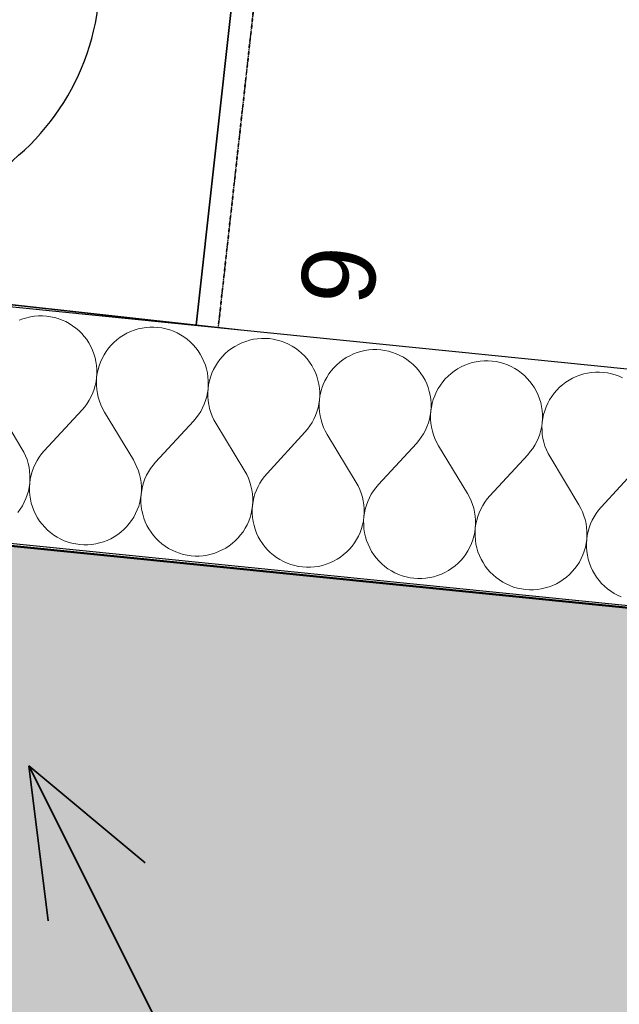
# Model space of a CAD drawing. Header units: millimetres. Extents: x -25972 to 4516, y -2839 to 20217.
# Tile 95 of 114: x -15733 to -15325, y 9234 to 9904. Entities that reach past the tile are written whole.
import ezdxf

# ---------------------------------------------------------------- set-up
doc = ezdxf.new("R2010")
doc.units = ezdxf.units.MM
doc.header["$MEASUREMENT"] = 0
doc.linetypes.add('Wipeout_Contour', pattern=[1000, 0, -1000])
doc.linetypes.add('Čerchovaná M', pattern=[4.5, 2.5, -0.85, 0.3, -0.85])
for name, color, linetype in [('7._POHLED ZÁPADNÍ_1_3D prvky fasada nove', 7, 'Continuous'), ('7._POHLED ZÁPADNÍ_1_Interiér - schodiště', 7, 'Continuous'), ('7._POHLED ZÁPADNÍ_1_Konstrukce - nosné', 7, 'Continuous'), ('7._POHLED ZÁPADNÍ_1_Nové_Interiér - schodiště', 7, 'Continuous'), ('7._POHLED ZÁPADNÍ_1_Nové_Konstrukce - nosné', 7, 'Continuous'), ('7._POHLED ZÁPADNÍ_1_Nové_Otvory – Značky oken', 7, 'Continuous'), ('7._POHLED ZÁPADNÍ_1_Nové_Výplně – Řezové', 7, 'Continuous'), ('7._POHLED ZÁPADNÍ_1_TZB - elektroinstalace', 7, 'Continuous'), ('7._POHLED ZÁPADNÍ_1_Výplně – Řezové', 7, 'Continuous')]:
    doc.layers.add(name, color=color, linetype=linetype)
doc.styles.add('GENEROVANÝ_STYL_1', font='txt')

# ---------------------------------------------------------------- blocks, each defined once
blk = doc.blocks.new('*X38', base_point=(-26739.77, -6860.77))
at = {"layer": '7._POHLED ZÁPADNÍ_1_Nové_Výplně – Řezové', "color": 21, "linetype": 'Continuous', "lineweight": 20, "true_color": 0xffaaaa}
for p, q in [((-15731.12, 9700.04), (-15733.67, 9699.07)), ((-15728.52, 9700.82), (-15731.12, 9700.04)), ((-15725.86, 9701.42), (-15728.52, 9700.82)), ((-15723.17, 9701.82), (-15725.86, 9701.42)), ((-15720.46, 9702.03), (-15723.17, 9701.82)), ((-15717.74, 9702.05), (-15720.46, 9702.03)), ((-15715.03, 9701.88), (-15717.74, 9702.05)), ((-15712.33, 9701.51), (-15715.03, 9701.88)), ((-15709.67, 9700.95), (-15712.33, 9701.51)), ((-15707.05, 9700.2), (-15709.67, 9700.95)), ((-15704.5, 9699.26), (-15707.05, 9700.2)), ((-15702.02, 9698.15), (-15704.5, 9699.26)), ((-15699.62, 9696.86), (-15702.02, 9698.15)), ((-15697.32, 9695.4), (-15699.62, 9696.86)), ((-15695.13, 9693.79), (-15697.32, 9695.4)), ((-15693.07, 9692.02), (-15695.13, 9693.79)), ((-15691.13, 9690.11), (-15693.07, 9692.02)), ((-15657.86, 9691.42), (-15660.33, 9690.27)), ((-15655.32, 9692.39), (-15657.86, 9691.42)), ((-15652.71, 9693.17), (-15655.32, 9692.39)), ((-15650.06, 9693.77), (-15652.71, 9693.17)), ((-15647.37, 9694.17), (-15650.06, 9693.77)), ((-15644.66, 9694.39), (-15647.37, 9694.17)), ((-15641.93, 9694.4), (-15644.66, 9694.39)), ((-15639.22, 9694.23), (-15641.93, 9694.4)), ((-15636.52, 9693.86), (-15639.22, 9694.23)), ((-15633.86, 9693.3), (-15636.52, 9693.86)), ((-15631.25, 9692.55), (-15633.86, 9693.3)), ((-15628.69, 9691.61), (-15631.25, 9692.55)), ((-15626.21, 9690.5), (-15628.69, 9691.61)), ((-15623.81, 9689.21), (-15626.21, 9690.5)), ((-15689.34, 9688.06), (-15691.13, 9690.11)), ((-15687.69, 9685.89), (-15689.34, 9688.06)), ((-15686.21, 9683.61), (-15687.69, 9685.89)), ((-15669.19, 9684.03), (-15671.1, 9682.09)), ((-15667.15, 9685.82), (-15669.19, 9684.03)), ((-15664.98, 9687.47), (-15667.15, 9685.82)), ((-15662.71, 9688.95), (-15664.98, 9687.47)), ((-15660.33, 9690.27), (-15662.71, 9688.95)), ((-15621.52, 9687.76), (-15623.81, 9689.21)), ((-15619.33, 9686.14), (-15621.52, 9687.76)), ((-15617.26, 9684.37), (-15619.33, 9686.14)), ((-15615.33, 9682.46), (-15617.26, 9684.37)), ((-15582.05, 9683.77), (-15584.52, 9682.63)), ((-15579.51, 9684.74), (-15582.05, 9683.77)), ((-15576.91, 9685.53), (-15579.51, 9684.74)), ((-15574.25, 9686.12), (-15576.91, 9685.53)), ((-15571.56, 9686.53), (-15574.25, 9686.12)), ((-15568.85, 9686.74), (-15571.56, 9686.53)), ((-15566.13, 9686.76), (-15568.85, 9686.74)), ((-15563.41, 9686.58), (-15566.13, 9686.76)), ((-15560.72, 9686.21), (-15563.41, 9686.58)), ((-15558.06, 9685.65), (-15560.72, 9686.21)), ((-15555.44, 9684.9), (-15558.06, 9685.65)), ((-15552.89, 9683.97), (-15555.44, 9684.9)), ((-15550.4, 9682.85), (-15552.89, 9683.97)), ((-15684.89, 9681.23), (-15686.21, 9683.61)), ((-15683.74, 9678.77), (-15684.89, 9681.23)), ((-15682.78, 9676.22), (-15683.74, 9678.77)), ((-15674.49, 9677.83), (-15675.94, 9675.53)), ((-15672.87, 9680.02), (-15674.49, 9677.83)), ((-15671.1, 9682.09), (-15672.87, 9680.02)), ((-15613.53, 9680.41), (-15615.33, 9682.46)), ((-15611.89, 9678.25), (-15613.53, 9680.41)), ((-15610.4, 9675.97), (-15611.89, 9678.25)), ((-15591.35, 9678.18), (-15593.39, 9676.38)), ((-15589.18, 9679.82), (-15591.35, 9678.18)), ((-15586.9, 9681.31), (-15589.18, 9679.82)), ((-15584.52, 9682.63), (-15586.9, 9681.31)), ((-15548.01, 9681.56), (-15550.4, 9682.85)), ((-15545.71, 9680.11), (-15548.01, 9681.56)), ((-15543.52, 9678.49), (-15545.71, 9680.11)), ((-15541.46, 9676.72), (-15543.52, 9678.49)), ((-15503.71, 9677.09), (-15506.25, 9676.13)), ((-15501.1, 9677.88), (-15503.71, 9677.09)), ((-15498.45, 9678.47), (-15501.1, 9677.88)), ((-15495.76, 9678.88), (-15498.45, 9678.47)), ((-15493.04, 9679.09), (-15495.76, 9678.88)), ((-15490.32, 9679.11), (-15493.04, 9679.09)), ((-15487.61, 9678.93), (-15490.32, 9679.11)), ((-15484.91, 9678.56), (-15487.61, 9678.93)), ((-15482.25, 9678), (-15484.91, 9678.56)), ((-15479.64, 9677.25), (-15482.25, 9678)), ((-15477.08, 9676.32), (-15479.64, 9677.25)), ((-15682, 9673.62), (-15682.78, 9676.22)), ((-15681.4, 9670.96), (-15682, 9673.62)), ((-15681, 9668.27), (-15681.4, 9670.96)), ((-15678.34, 9670.65), (-15679.27, 9668.1)), ((-15677.23, 9673.14), (-15678.34, 9670.65)), ((-15675.94, 9675.53), (-15677.23, 9673.14)), ((-15609.08, 9673.59), (-15610.4, 9675.97)), ((-15607.94, 9671.12), (-15609.08, 9673.59)), ((-15606.97, 9668.58), (-15607.94, 9671.12)), ((-15597.07, 9672.37), (-15598.68, 9670.18)), ((-15595.3, 9674.44), (-15597.07, 9672.37)), ((-15593.39, 9676.38), (-15595.3, 9674.44)), ((-15539.52, 9674.81), (-15541.46, 9676.72)), ((-15537.73, 9672.77), (-15539.52, 9674.81)), ((-15536.08, 9670.6), (-15537.73, 9672.77)), ((-15534.6, 9668.32), (-15536.08, 9670.6)), ((-15515.54, 9670.53), (-15517.58, 9668.73)), ((-15513.37, 9672.17), (-15515.54, 9670.53)), ((-15511.09, 9673.66), (-15513.37, 9672.17)), ((-15508.72, 9674.98), (-15511.09, 9673.66)), ((-15506.25, 9676.13), (-15508.72, 9674.98)), ((-15474.6, 9675.2), (-15477.08, 9676.32)), ((-15472.2, 9673.92), (-15474.6, 9675.2)), ((-15469.91, 9672.46), (-15472.2, 9673.92)), ((-15467.72, 9670.84), (-15469.91, 9672.46)), ((-15465.65, 9669.07), (-15467.72, 9670.84)), ((-15422.64, 9670.83), (-15425.3, 9670.23)), ((-15419.95, 9671.23), (-15422.64, 9670.83)), ((-15417.24, 9671.44), (-15419.95, 9671.23)), ((-15414.52, 9671.46), (-15417.24, 9671.44)), ((-15411.8, 9671.28), (-15414.52, 9671.46)), ((-15409.11, 9670.91), (-15411.8, 9671.28)), ((-15406.45, 9670.35), (-15409.11, 9670.91)), ((-15403.83, 9669.6), (-15406.45, 9670.35)), ((-15680.79, 9665.56), (-15681, 9668.27)), ((-15680.77, 9662.84), (-15680.79, 9665.56)), ((-15680.02, 9665.48), (-15680.58, 9662.82)), ((-15679.27, 9668.1), (-15680.02, 9665.48)), ((-15606.19, 9665.97), (-15606.97, 9668.58)), ((-15605.6, 9663.32), (-15606.19, 9665.97)), ((-15601.42, 9665.49), (-15602.54, 9663.01)), ((-15600.14, 9667.89), (-15601.42, 9665.49)), ((-15598.68, 9670.18), (-15600.14, 9667.89)), ((-15533.28, 9665.94), (-15534.6, 9668.32)), ((-15532.13, 9663.47), (-15533.28, 9665.94)), ((-15521.26, 9664.73), (-15522.88, 9662.54)), ((-15519.49, 9666.79), (-15521.26, 9664.73)), ((-15517.58, 9668.73), (-15519.49, 9666.79)), ((-15463.71, 9667.16), (-15465.65, 9669.07)), ((-15461.92, 9665.12), (-15463.71, 9667.16)), ((-15460.28, 9662.95), (-15461.92, 9665.12)), ((-15437.57, 9664.52), (-15439.73, 9662.88)), ((-15435.29, 9666.01), (-15437.57, 9664.52)), ((-15432.91, 9667.33), (-15435.29, 9666.01)), ((-15430.44, 9668.48), (-15432.91, 9667.33)), ((-15427.9, 9669.45), (-15430.44, 9668.48)), ((-15425.3, 9670.23), (-15427.9, 9669.45)), ((-15401.28, 9668.67), (-15403.83, 9669.6)), ((-15398.79, 9667.56), (-15401.28, 9668.67)), ((-15396.4, 9666.27), (-15398.79, 9667.56)), ((-15394.1, 9664.81), (-15396.4, 9666.27)), ((-15391.91, 9663.19), (-15394.1, 9664.81)), ((-15344.14, 9663.58), (-15346.84, 9663.18)), ((-15341.43, 9663.79), (-15344.14, 9663.58)), ((-15338.71, 9663.81), (-15341.43, 9663.79)), ((-15336, 9663.64), (-15338.71, 9663.81)), ((-15333.3, 9663.27), (-15336, 9663.64)), ((-15681.88, 9654.77), (-15681.32, 9657.43)), ((-15681.32, 9657.43), (-15680.95, 9660.13)), ((-15680.95, 9660.13), (-15681.12, 9657.41)), ((-15681.12, 9657.41), (-15681.1, 9654.69)), ((-15680.95, 9660.13), (-15680.77, 9662.84)), ((-15680.58, 9662.82), (-15680.95, 9660.13)), ((-15605.19, 9660.62), (-15605.6, 9663.32)), ((-15604.98, 9657.91), (-15605.19, 9660.62)), ((-15604.97, 9655.19), (-15604.98, 9657.91)), ((-15604.22, 9657.84), (-15604.78, 9655.17)), ((-15603.47, 9660.45), (-15604.22, 9657.84)), ((-15602.54, 9663.01), (-15603.47, 9660.45)), ((-15531.17, 9660.93), (-15532.13, 9663.47)), ((-15530.38, 9658.32), (-15531.17, 9660.93)), ((-15529.79, 9655.67), (-15530.38, 9658.32)), ((-15525.62, 9657.84), (-15526.73, 9655.36)), ((-15524.33, 9660.24), (-15525.62, 9657.84)), ((-15522.88, 9662.54), (-15524.33, 9660.24)), ((-15458.79, 9660.67), (-15460.28, 9662.95)), ((-15457.47, 9658.29), (-15458.79, 9660.67)), ((-15456.33, 9655.82), (-15457.47, 9658.29)), ((-15445.46, 9657.08), (-15447.07, 9654.89)), ((-15443.69, 9659.15), (-15445.46, 9657.08)), ((-15441.78, 9661.08), (-15443.69, 9659.15)), ((-15439.73, 9662.88), (-15441.78, 9661.08)), ((-15389.84, 9661.43), (-15391.91, 9663.19)), ((-15387.91, 9659.51), (-15389.84, 9661.43)), ((-15386.11, 9657.47), (-15387.91, 9659.51)), ((-15384.47, 9655.3), (-15386.11, 9657.47)), ((-15361.76, 9656.88), (-15363.93, 9655.23)), ((-15359.48, 9658.36), (-15361.76, 9656.88)), ((-15357.1, 9659.68), (-15359.48, 9658.36)), ((-15354.64, 9660.83), (-15357.1, 9659.68)), ((-15352.09, 9661.8), (-15354.64, 9660.83)), ((-15349.49, 9662.58), (-15352.09, 9661.8)), ((-15346.84, 9663.18), (-15349.49, 9662.58)), ((-15330.64, 9662.71), (-15333.3, 9663.27)), ((-15328.02, 9661.96), (-15330.64, 9662.71)), ((-15325.47, 9661.02), (-15328.02, 9661.96)), ((-15322.99, 9659.91), (-15325.47, 9661.02)), ((-15683.57, 9649.6), (-15682.63, 9652.15)), ((-15682.63, 9652.15), (-15681.88, 9654.77)), ((-15681.1, 9654.69), (-15680.89, 9651.98)), ((-15680.89, 9651.98), (-15680.48, 9649.29)), ((-15605.51, 9649.78), (-15605.14, 9652.48)), ((-15605.14, 9652.48), (-15605.32, 9649.76)), ((-15605.14, 9652.48), (-15604.97, 9655.19)), ((-15604.78, 9655.17), (-15605.14, 9652.48)), ((-15529.39, 9652.98), (-15529.79, 9655.67)), ((-15529.18, 9650.26), (-15529.39, 9652.98)), ((-15529.16, 9647.54), (-15529.18, 9650.26)), ((-15528.41, 9650.19), (-15528.97, 9647.52)), ((-15527.66, 9652.8), (-15528.41, 9650.19)), ((-15526.73, 9655.36), (-15527.66, 9652.8)), ((-15455.36, 9653.28), (-15456.33, 9655.82)), ((-15454.58, 9650.67), (-15455.36, 9653.28)), ((-15453.98, 9648.02), (-15454.58, 9650.67)), ((-15449.81, 9650.19), (-15450.92, 9647.71)), ((-15448.53, 9652.59), (-15449.81, 9650.19)), ((-15447.07, 9654.89), (-15448.53, 9652.59)), ((-15382.99, 9653.02), (-15384.47, 9655.3)), ((-15381.67, 9650.64), (-15382.99, 9653.02)), ((-15380.52, 9648.17), (-15381.67, 9650.64)), ((-15367.88, 9651.5), (-15369.65, 9649.43)), ((-15365.97, 9653.44), (-15367.88, 9651.5)), ((-15363.93, 9655.23), (-15365.97, 9653.44)), ((-15731.78, 9611.67), (-15751.47, 9644.29)), ((-15687.43, 9642.43), (-15685.98, 9644.72)), ((-15685.98, 9644.72), (-15684.69, 9647.12)), ((-15684.69, 9647.12), (-15683.57, 9649.6)), ((-15680.48, 9649.29), (-15679.89, 9646.63)), ((-15679.89, 9646.63), (-15679.1, 9644.03)), ((-15679.1, 9644.03), (-15678.13, 9641.49)), ((-15607.76, 9641.95), (-15606.83, 9644.51)), ((-15606.83, 9644.51), (-15606.08, 9647.12)), ((-15606.08, 9647.12), (-15605.51, 9649.78)), ((-15605.32, 9649.76), (-15605.3, 9647.04)), ((-15605.3, 9647.04), (-15605.08, 9644.33)), ((-15605.08, 9644.33), (-15604.68, 9641.64)), ((-15529.71, 9642.13), (-15529.34, 9644.83)), ((-15529.34, 9644.83), (-15529.51, 9642.11)), ((-15529.34, 9644.83), (-15529.16, 9647.54)), ((-15528.97, 9647.52), (-15529.34, 9644.83)), ((-15453.58, 9645.33), (-15453.98, 9648.02)), ((-15453.37, 9642.62), (-15453.58, 9645.33)), ((-15451.86, 9645.16), (-15452.61, 9642.54)), ((-15450.92, 9647.71), (-15451.86, 9645.16)), ((-15379.56, 9645.63), (-15380.52, 9648.17)), ((-15378.77, 9643.03), (-15379.56, 9645.63)), ((-15372.72, 9644.94), (-15374.01, 9642.55)), ((-15371.26, 9647.24), (-15372.72, 9644.94)), ((-15369.65, 9649.43), (-15371.26, 9647.24)), ((-15716.62, 9610.14), (-15690.82, 9638.17)), ((-15690.82, 9638.17), (-15689.05, 9640.24)), ((-15689.05, 9640.24), (-15687.43, 9642.43)), ((-15678.13, 9641.49), (-15676.98, 9639.02)), ((-15676.98, 9639.02), (-15675.66, 9636.64)), ((-15611.63, 9634.78), (-15610.17, 9637.07)), ((-15610.17, 9637.07), (-15608.88, 9639.47)), ((-15608.88, 9639.47), (-15607.76, 9641.95)), ((-15604.68, 9641.64), (-15604.08, 9638.99)), ((-15604.08, 9638.99), (-15603.29, 9636.38)), ((-15531.96, 9634.3), (-15531.02, 9636.86)), ((-15531.02, 9636.86), (-15530.27, 9639.47)), ((-15530.27, 9639.47), (-15529.71, 9642.13)), ((-15529.51, 9642.11), (-15529.49, 9639.39)), ((-15529.49, 9639.39), (-15529.28, 9636.68)), ((-15453.9, 9634.49), (-15453.53, 9637.18)), ((-15453.53, 9637.18), (-15453.71, 9634.47)), ((-15453.53, 9637.18), (-15453.35, 9639.9)), ((-15453.16, 9639.88), (-15453.53, 9637.18)), ((-15453.35, 9639.9), (-15453.37, 9642.62)), ((-15452.61, 9642.54), (-15453.16, 9639.88)), ((-15378.18, 9640.37), (-15378.77, 9643.03)), ((-15377.78, 9637.68), (-15378.18, 9640.37)), ((-15377.56, 9634.97), (-15377.78, 9637.68)), ((-15376.05, 9637.51), (-15376.8, 9634.89)), ((-15375.12, 9640.06), (-15376.05, 9637.51)), ((-15374.01, 9642.55), (-15375.12, 9640.06)), ((-15655.98, 9604.03), (-15675.66, 9636.64)), ((-15640.82, 9602.5), (-15615.02, 9630.52)), ((-15615.02, 9630.52), (-15613.25, 9632.59)), ((-15613.25, 9632.59), (-15611.63, 9634.78)), ((-15603.29, 9636.38), (-15602.32, 9633.84)), ((-15602.32, 9633.84), (-15601.18, 9631.37)), ((-15601.18, 9631.37), (-15599.85, 9629)), ((-15534.36, 9629.43), (-15533.07, 9631.82)), ((-15533.07, 9631.82), (-15531.96, 9634.3)), ((-15529.28, 9636.68), (-15528.87, 9633.99)), ((-15528.87, 9633.99), (-15528.27, 9631.34)), ((-15528.27, 9631.34), (-15527.49, 9628.73)), ((-15455.22, 9629.21), (-15454.47, 9631.82)), ((-15454.47, 9631.82), (-15453.9, 9634.49)), ((-15453.71, 9634.47), (-15453.69, 9631.75)), ((-15453.69, 9631.75), (-15453.47, 9629.03)), ((-15377.73, 9629.53), (-15377.55, 9632.25)), ((-15377.36, 9632.23), (-15377.73, 9629.53)), ((-15377.55, 9632.25), (-15377.56, 9634.97)), ((-15376.8, 9634.89), (-15377.36, 9632.23)), ((-15580.17, 9596.38), (-15599.85, 9629)), ((-15539.21, 9622.88), (-15537.44, 9624.94)), ((-15537.44, 9624.94), (-15535.82, 9627.13)), ((-15535.82, 9627.13), (-15534.36, 9629.43)), ((-15527.49, 9628.73), (-15526.52, 9626.19)), ((-15526.52, 9626.19), (-15525.37, 9623.73)), ((-15525.37, 9623.73), (-15524.05, 9621.35)), ((-15458.56, 9621.78), (-15457.27, 9624.17)), ((-15457.27, 9624.17), (-15456.15, 9626.66)), ((-15456.15, 9626.66), (-15455.22, 9629.21)), ((-15453.47, 9629.03), (-15453.07, 9626.34)), ((-15453.07, 9626.34), (-15452.47, 9623.69)), ((-15452.47, 9623.69), (-15451.68, 9621.09)), ((-15379.41, 9621.56), (-15378.66, 9624.18)), ((-15378.66, 9624.18), (-15378.1, 9626.84)), ((-15378.1, 9626.84), (-15377.73, 9629.53)), ((-15377.73, 9629.53), (-15377.9, 9626.82)), ((-15377.9, 9626.82), (-15377.88, 9624.1)), ((-15377.88, 9624.1), (-15377.67, 9621.39)), ((-15565.01, 9594.85), (-15539.21, 9622.88)), ((-15504.37, 9588.73), (-15524.05, 9621.35)), ((-15463.4, 9615.23), (-15461.63, 9617.29)), ((-15461.63, 9617.29), (-15460.02, 9619.48)), ((-15460.02, 9619.48), (-15458.56, 9621.78)), ((-15451.68, 9621.09), (-15450.71, 9618.54)), ((-15450.71, 9618.54), (-15449.57, 9616.08)), ((-15381.46, 9616.53), (-15380.35, 9619.01)), ((-15380.35, 9619.01), (-15379.41, 9621.56)), ((-15377.67, 9621.39), (-15377.26, 9618.7)), ((-15377.26, 9618.7), (-15376.66, 9616.04)), ((-15730.46, 9609.3), (-15731.78, 9611.67)), ((-15716.62, 9610.14), (-15718.39, 9608.08)), ((-15489.21, 9587.2), (-15463.4, 9615.23)), ((-15449.57, 9616.08), (-15448.24, 9613.7)), ((-15428.56, 9581.08), (-15448.24, 9613.7)), ((-15385.83, 9609.65), (-15384.21, 9611.83)), ((-15384.21, 9611.83), (-15382.75, 9614.13)), ((-15382.75, 9614.13), (-15381.46, 9616.53)), ((-15376.66, 9616.04), (-15375.88, 9613.44)), ((-15375.88, 9613.44), (-15374.91, 9610.9)), ((-15374.91, 9610.9), (-15373.76, 9608.43)), ((-15729.31, 9606.83), (-15730.46, 9609.3)), ((-15728.34, 9604.29), (-15729.31, 9606.83)), ((-15727.56, 9601.68), (-15728.34, 9604.29)), ((-15721.47, 9603.59), (-15722.76, 9601.2)), ((-15720.01, 9605.89), (-15721.47, 9603.59)), ((-15718.39, 9608.08), (-15720.01, 9605.89)), ((-15654.66, 9601.65), (-15655.98, 9604.03)), ((-15413.4, 9579.55), (-15387.6, 9607.58)), ((-15387.6, 9607.58), (-15385.83, 9609.65)), ((-15373.76, 9608.43), (-15372.44, 9606.05)), ((-15352.76, 9573.43), (-15372.44, 9606.05)), ((-15726.96, 9599.03), (-15727.56, 9601.68)), ((-15726.55, 9596.34), (-15726.96, 9599.03)), ((-15723.87, 9598.72), (-15724.81, 9596.16)), ((-15722.76, 9601.2), (-15723.87, 9598.72)), ((-15653.51, 9599.18), (-15654.66, 9601.65)), ((-15652.54, 9596.64), (-15653.51, 9599.18)), ((-15651.75, 9594.04), (-15652.54, 9596.64)), ((-15644.2, 9598.24), (-15645.66, 9595.95)), ((-15642.59, 9600.43), (-15644.2, 9598.24)), ((-15640.82, 9602.5), (-15642.59, 9600.43)), ((-15337.59, 9571.9), (-15311.79, 9599.93)), ((-15726.34, 9593.63), (-15726.55, 9596.34)), ((-15726.5, 9588.19), (-15726.32, 9590.91)), ((-15726.12, 9590.89), (-15726.5, 9588.19)), ((-15726.32, 9590.91), (-15726.34, 9593.63)), ((-15725.56, 9593.55), (-15726.12, 9590.89)), ((-15724.81, 9596.16), (-15725.56, 9593.55)), ((-15651.16, 9591.38), (-15651.75, 9594.04)), ((-15650.75, 9588.69), (-15651.16, 9591.38)), ((-15648.07, 9591.07), (-15649, 9588.52)), ((-15646.95, 9593.55), (-15648.07, 9591.07)), ((-15645.66, 9595.95), (-15646.95, 9593.55)), ((-15578.85, 9594), (-15580.17, 9596.38)), ((-15577.7, 9591.53), (-15578.85, 9594)), ((-15576.73, 9588.99), (-15577.7, 9591.53)), ((-15568.4, 9590.6), (-15569.86, 9588.3)), ((-15566.78, 9592.78), (-15568.4, 9590.6)), ((-15565.01, 9594.85), (-15566.78, 9592.78)), ((-15727.42, 9582.83), (-15726.86, 9585.5)), ((-15726.86, 9585.5), (-15726.5, 9588.19)), ((-15726.5, 9588.19), (-15726.67, 9585.48)), ((-15726.67, 9585.48), (-15726.66, 9582.76)), ((-15650.53, 9585.98), (-15650.75, 9588.69)), ((-15650.69, 9580.54), (-15650.51, 9583.26)), ((-15650.32, 9583.24), (-15650.69, 9580.54)), ((-15650.51, 9583.26), (-15650.53, 9585.98)), ((-15649.76, 9585.9), (-15650.32, 9583.24)), ((-15649, 9588.52), (-15649.76, 9585.9)), ((-15575.95, 9586.39), (-15576.73, 9588.99)), ((-15575.35, 9583.73), (-15575.95, 9586.39)), ((-15574.94, 9581.04), (-15575.35, 9583.73)), ((-15572.26, 9583.42), (-15573.2, 9580.87)), ((-15571.15, 9585.9), (-15572.26, 9583.42)), ((-15569.86, 9588.3), (-15571.15, 9585.9)), ((-15503.05, 9586.35), (-15504.37, 9588.73)), ((-15501.9, 9583.89), (-15503.05, 9586.35)), ((-15500.93, 9581.34), (-15501.9, 9583.89)), ((-15490.98, 9585.13), (-15492.59, 9582.95)), ((-15489.21, 9587.2), (-15490.98, 9585.13)), ((-15730.22, 9575.18), (-15729.1, 9577.66)), ((-15729.1, 9577.66), (-15728.17, 9580.22)), ((-15728.17, 9580.22), (-15727.42, 9582.83)), ((-15726.66, 9582.76), (-15726.45, 9580.04)), ((-15726.45, 9580.04), (-15726.04, 9577.35)), ((-15726.04, 9577.35), (-15725.45, 9574.7)), ((-15651.62, 9575.19), (-15651.06, 9577.85)), ((-15651.06, 9577.85), (-15650.69, 9580.54)), ((-15650.69, 9580.54), (-15650.87, 9577.83)), ((-15650.87, 9577.83), (-15650.85, 9575.11)), ((-15574.73, 9578.33), (-15574.94, 9581.04)), ((-15574.71, 9575.61), (-15574.73, 9578.33)), ((-15573.95, 9578.25), (-15574.51, 9575.59)), ((-15573.2, 9580.87), (-15573.95, 9578.25)), ((-15500.14, 9578.74), (-15500.93, 9581.34)), ((-15499.54, 9576.09), (-15500.14, 9578.74)), ((-15495.34, 9578.26), (-15496.46, 9575.77)), ((-15494.05, 9580.65), (-15495.34, 9578.26)), ((-15492.59, 9582.95), (-15494.05, 9580.65)), ((-15427.24, 9578.7), (-15428.56, 9581.08)), ((-15426.09, 9576.24), (-15427.24, 9578.7)), ((-15415.17, 9577.49), (-15416.79, 9575.3)), ((-15413.4, 9579.55), (-15415.17, 9577.49)), ((-15734.57, 9568.3), (-15732.96, 9570.48)), ((-15732.96, 9570.48), (-15731.5, 9572.78)), ((-15731.5, 9572.78), (-15730.22, 9575.18)), ((-15725.45, 9574.7), (-15724.67, 9572.09)), ((-15724.67, 9572.09), (-15723.7, 9569.55)), ((-15654.41, 9567.53), (-15653.3, 9570.01)), ((-15653.3, 9570.01), (-15652.36, 9572.57)), ((-15652.36, 9572.57), (-15651.62, 9575.19)), ((-15650.85, 9575.11), (-15650.64, 9572.4)), ((-15650.64, 9572.4), (-15650.24, 9569.71)), ((-15575.81, 9567.54), (-15575.25, 9570.2)), ((-15575.25, 9570.2), (-15574.88, 9572.9)), ((-15574.88, 9572.9), (-15575.06, 9570.18)), ((-15575.06, 9570.18), (-15575.05, 9567.46)), ((-15574.88, 9572.9), (-15574.71, 9575.61)), ((-15574.51, 9575.59), (-15574.88, 9572.9)), ((-15499.14, 9573.4), (-15499.54, 9576.09)), ((-15498.92, 9570.68), (-15499.14, 9573.4)), ((-15498.9, 9567.96), (-15498.92, 9570.68)), ((-15498.14, 9570.6), (-15498.71, 9567.94)), ((-15497.39, 9573.22), (-15498.14, 9570.6)), ((-15496.46, 9575.77), (-15497.39, 9573.22)), ((-15425.12, 9573.7), (-15426.09, 9576.24)), ((-15424.34, 9571.09), (-15425.12, 9573.7)), ((-15423.74, 9568.44), (-15424.34, 9571.09)), ((-15419.54, 9570.61), (-15420.65, 9568.13)), ((-15418.25, 9573), (-15419.54, 9570.61)), ((-15416.79, 9575.3), (-15418.25, 9573)), ((-15351.43, 9571.06), (-15352.76, 9573.43)), ((-15350.29, 9568.59), (-15351.43, 9571.06)), ((-15339.36, 9569.84), (-15340.98, 9567.65)), ((-15337.59, 9571.9), (-15339.36, 9569.84)), ((-15723.7, 9569.55), (-15722.56, 9567.08)), ((-15722.56, 9567.08), (-15721.24, 9564.7)), ((-15721.24, 9564.7), (-15719.75, 9562.42)), ((-15657.15, 9562.84), (-15655.7, 9565.14)), ((-15655.7, 9565.14), (-15654.41, 9567.53)), ((-15650.24, 9569.71), (-15649.64, 9567.05)), ((-15649.64, 9567.05), (-15648.86, 9564.45)), ((-15648.86, 9564.45), (-15647.89, 9561.9)), ((-15577.49, 9562.37), (-15576.56, 9564.92)), ((-15576.56, 9564.92), (-15575.81, 9567.54)), ((-15575.05, 9567.46), (-15574.84, 9564.75)), ((-15574.84, 9564.75), (-15574.43, 9562.06)), ((-15499.45, 9562.55), (-15499.08, 9565.25)), ((-15499.08, 9565.25), (-15499.26, 9562.53)), ((-15499.08, 9565.25), (-15498.9, 9567.96)), ((-15498.71, 9567.94), (-15499.08, 9565.25)), ((-15423.33, 9565.75), (-15423.74, 9568.44)), ((-15423.12, 9563.04), (-15423.33, 9565.75)), ((-15421.59, 9565.57), (-15422.34, 9562.96)), ((-15420.65, 9568.13), (-15421.59, 9565.57)), ((-15349.32, 9566.05), (-15350.29, 9568.59)), ((-15348.53, 9563.44), (-15349.32, 9566.05)), ((-15347.93, 9560.79), (-15348.53, 9563.44)), ((-15342.44, 9565.35), (-15343.73, 9562.96)), ((-15340.98, 9567.65), (-15342.44, 9565.35)), ((-15719.75, 9562.42), (-15718.11, 9560.26)), ((-15718.11, 9560.26), (-15716.31, 9558.21)), ((-15716.31, 9558.21), (-15714.38, 9556.3)), ((-15664.49, 9554.85), (-15662.44, 9556.64)), ((-15662.44, 9556.64), (-15660.53, 9558.58)), ((-15660.53, 9558.58), (-15658.77, 9560.65)), ((-15658.77, 9560.65), (-15657.15, 9562.84)), ((-15647.89, 9561.9), (-15646.75, 9559.43)), ((-15646.75, 9559.43), (-15645.43, 9557.06)), ((-15645.43, 9557.06), (-15643.95, 9554.78)), ((-15581.35, 9555.19), (-15579.89, 9557.49)), ((-15579.89, 9557.49), (-15578.6, 9559.88)), ((-15578.6, 9559.88), (-15577.49, 9562.37)), ((-15574.43, 9562.06), (-15573.84, 9559.4)), ((-15573.84, 9559.4), (-15573.06, 9556.8)), ((-15573.06, 9556.8), (-15572.09, 9554.25)), ((-15501.69, 9554.72), (-15500.75, 9557.27)), ((-15500.75, 9557.27), (-15500.01, 9559.89)), ((-15500.01, 9559.89), (-15499.45, 9562.55)), ((-15499.26, 9562.53), (-15499.24, 9559.81)), ((-15499.24, 9559.81), (-15499.03, 9557.1)), ((-15499.03, 9557.1), (-15498.63, 9554.41)), ((-15423.64, 9554.9), (-15423.27, 9557.6)), ((-15423.27, 9557.6), (-15423.45, 9554.89)), ((-15423.27, 9557.6), (-15423.1, 9560.32)), ((-15422.9, 9560.3), (-15423.27, 9557.6)), ((-15423.1, 9560.32), (-15423.12, 9563.04)), ((-15422.34, 9562.96), (-15422.9, 9560.3)), ((-15347.53, 9558.1), (-15347.93, 9560.79)), ((-15347.31, 9555.39), (-15347.53, 9558.1)), ((-15345.78, 9557.92), (-15346.53, 9555.31)), ((-15344.85, 9560.48), (-15345.78, 9557.92)), ((-15343.73, 9562.96), (-15344.85, 9560.48)), ((-15714.38, 9556.3), (-15712.31, 9554.53)), ((-15712.31, 9554.53), (-15710.12, 9552.91)), ((-15710.12, 9552.91), (-15707.82, 9551.46)), ((-15707.82, 9551.46), (-15705.43, 9550.17)), ((-15705.43, 9550.17), (-15702.95, 9549.06)), ((-15673.78, 9549.25), (-15671.31, 9550.39)), ((-15671.31, 9550.39), (-15668.93, 9551.71)), ((-15668.93, 9551.71), (-15666.65, 9553.2)), ((-15666.65, 9553.2), (-15664.49, 9554.85)), ((-15643.95, 9554.78), (-15642.3, 9552.61)), ((-15642.3, 9552.61), (-15640.51, 9550.56)), ((-15640.51, 9550.56), (-15638.57, 9548.65)), ((-15586.64, 9548.99), (-15584.73, 9550.93)), ((-15584.73, 9550.93), (-15582.96, 9553)), ((-15582.96, 9553), (-15581.35, 9555.19)), ((-15572.09, 9554.25), (-15570.94, 9551.79)), ((-15570.94, 9551.79), (-15569.63, 9549.41)), ((-15505.54, 9547.54), (-15504.09, 9549.84)), ((-15504.09, 9549.84), (-15502.8, 9552.24)), ((-15502.8, 9552.24), (-15501.69, 9554.72)), ((-15498.63, 9554.41), (-15498.03, 9551.76)), ((-15498.03, 9551.76), (-15497.25, 9549.15)), ((-15424.95, 9549.63), (-15424.2, 9552.24)), ((-15424.2, 9552.24), (-15423.64, 9554.9)), ((-15423.45, 9554.89), (-15423.43, 9552.17)), ((-15423.43, 9552.17), (-15423.22, 9549.45)), ((-15347.83, 9547.26), (-15347.47, 9549.95)), ((-15347.47, 9549.95), (-15347.64, 9547.24)), ((-15347.47, 9549.95), (-15347.29, 9552.67)), ((-15347.1, 9552.65), (-15347.47, 9549.95)), ((-15347.29, 9552.67), (-15347.31, 9555.39)), ((-15346.53, 9555.31), (-15347.1, 9552.65)), ((-15702.95, 9549.06), (-15700.39, 9548.12)), ((-15700.39, 9548.12), (-15697.78, 9547.37)), ((-15697.78, 9547.37), (-15695.11, 9546.81)), ((-15695.11, 9546.81), (-15692.42, 9546.44)), ((-15692.42, 9546.44), (-15689.7, 9546.26)), ((-15689.7, 9546.26), (-15686.98, 9546.28)), ((-15686.98, 9546.28), (-15684.27, 9546.49)), ((-15684.27, 9546.49), (-15681.58, 9546.9)), ((-15681.58, 9546.9), (-15678.93, 9547.5)), ((-15678.93, 9547.5), (-15676.32, 9548.28)), ((-15676.32, 9548.28), (-15673.78, 9549.25)), ((-15638.57, 9548.65), (-15636.5, 9546.88)), ((-15636.5, 9546.88), (-15634.32, 9545.27)), ((-15634.32, 9545.27), (-15632.02, 9543.81)), ((-15632.02, 9543.81), (-15629.62, 9542.52)), ((-15595.51, 9542.75), (-15593.13, 9544.07)), ((-15593.13, 9544.07), (-15590.85, 9545.55)), ((-15590.85, 9545.55), (-15588.68, 9547.2)), ((-15588.68, 9547.2), (-15586.64, 9548.99)), ((-15569.63, 9549.41), (-15568.14, 9547.13)), ((-15568.14, 9547.13), (-15566.5, 9544.96)), ((-15566.5, 9544.96), (-15564.7, 9542.92)), ((-15510.83, 9541.35), (-15508.92, 9543.28)), ((-15508.92, 9543.28), (-15507.16, 9545.35)), ((-15507.16, 9545.35), (-15505.54, 9547.54)), ((-15497.25, 9549.15), (-15496.28, 9546.61)), ((-15496.28, 9546.61), (-15495.14, 9544.14)), ((-15495.14, 9544.14), (-15493.82, 9541.76)), ((-15428.28, 9542.19), (-15426.99, 9544.59)), ((-15426.99, 9544.59), (-15425.88, 9547.07)), ((-15425.88, 9547.07), (-15424.95, 9549.63)), ((-15423.22, 9549.45), (-15422.82, 9546.76)), ((-15422.82, 9546.76), (-15422.23, 9544.11)), ((-15422.23, 9544.11), (-15421.44, 9541.5)), ((-15349.14, 9541.98), (-15348.39, 9544.59)), ((-15348.39, 9544.59), (-15347.83, 9547.26)), ((-15347.64, 9547.24), (-15347.63, 9544.52)), ((-15347.63, 9544.52), (-15347.42, 9541.8)), ((-15629.62, 9542.52), (-15627.14, 9541.41)), ((-15627.14, 9541.41), (-15624.59, 9540.47)), ((-15624.59, 9540.47), (-15621.97, 9539.72)), ((-15621.97, 9539.72), (-15619.31, 9539.16)), ((-15619.31, 9539.16), (-15616.61, 9538.79)), ((-15616.61, 9538.79), (-15613.9, 9538.62)), ((-15613.9, 9538.62), (-15611.18, 9538.63)), ((-15611.18, 9538.63), (-15608.47, 9538.85)), ((-15608.47, 9538.85), (-15605.78, 9539.25)), ((-15605.78, 9539.25), (-15603.12, 9539.85)), ((-15603.12, 9539.85), (-15600.52, 9540.63)), ((-15600.52, 9540.63), (-15597.97, 9541.6)), ((-15597.97, 9541.6), (-15595.51, 9542.75)), ((-15564.7, 9542.92), (-15562.77, 9541)), ((-15562.77, 9541), (-15560.7, 9539.23)), ((-15560.7, 9539.23), (-15558.51, 9537.62)), ((-15558.51, 9537.62), (-15556.21, 9536.16)), ((-15519.7, 9535.1), (-15517.32, 9536.42)), ((-15517.32, 9536.42), (-15515.04, 9537.91)), ((-15515.04, 9537.91), (-15512.88, 9539.55)), ((-15512.88, 9539.55), (-15510.83, 9541.35)), ((-15493.82, 9541.76), (-15492.33, 9539.48)), ((-15492.33, 9539.48), (-15490.69, 9537.31)), ((-15490.69, 9537.31), (-15488.9, 9535.27)), ((-15433.12, 9535.63), (-15431.35, 9537.7)), ((-15431.35, 9537.7), (-15429.73, 9539.89)), ((-15429.73, 9539.89), (-15428.28, 9542.19)), ((-15421.44, 9541.5), (-15420.48, 9538.96)), ((-15420.48, 9538.96), (-15419.33, 9536.49)), ((-15419.33, 9536.49), (-15418.01, 9534.11)), ((-15352.47, 9534.54), (-15351.19, 9536.94)), ((-15351.19, 9536.94), (-15350.07, 9539.42)), ((-15350.07, 9539.42), (-15349.14, 9541.98)), ((-15347.42, 9541.8), (-15347.02, 9539.11)), ((-15347.02, 9539.11), (-15346.42, 9536.46)), ((-15346.42, 9536.46), (-15345.64, 9533.85)), ((-15556.21, 9536.16), (-15553.82, 9534.87)), ((-15553.82, 9534.87), (-15551.34, 9533.76)), ((-15551.34, 9533.76), (-15548.78, 9532.83)), ((-15548.78, 9532.83), (-15546.16, 9532.08)), ((-15546.16, 9532.08), (-15543.5, 9531.51)), ((-15543.5, 9531.51), (-15540.81, 9531.15)), ((-15540.81, 9531.15), (-15538.09, 9530.97)), ((-15538.09, 9530.97), (-15535.37, 9530.99)), ((-15535.37, 9530.99), (-15532.66, 9531.2)), ((-15532.66, 9531.2), (-15529.97, 9531.6)), ((-15529.97, 9531.6), (-15527.32, 9532.2)), ((-15527.32, 9532.2), (-15524.71, 9532.98)), ((-15524.71, 9532.98), (-15522.17, 9533.95)), ((-15522.17, 9533.95), (-15519.7, 9535.1)), ((-15488.9, 9535.27), (-15486.96, 9533.36)), ((-15486.96, 9533.36), (-15484.89, 9531.59)), ((-15484.89, 9531.59), (-15482.71, 9529.97)), ((-15482.71, 9529.97), (-15480.41, 9528.51)), ((-15441.52, 9528.77), (-15439.24, 9530.26)), ((-15439.24, 9530.26), (-15437.07, 9531.9)), ((-15437.07, 9531.9), (-15435.03, 9533.7)), ((-15435.03, 9533.7), (-15433.12, 9535.63)), ((-15418.01, 9534.11), (-15416.53, 9531.83)), ((-15416.53, 9531.83), (-15414.89, 9529.66)), ((-15414.89, 9529.66), (-15413.09, 9527.62)), ((-15357.31, 9527.99), (-15355.54, 9530.06)), ((-15355.54, 9530.06), (-15353.93, 9532.24)), ((-15353.93, 9532.24), (-15352.47, 9534.54)), ((-15345.64, 9533.85), (-15344.67, 9531.31)), ((-15344.67, 9531.31), (-15343.53, 9528.84)), ((-15480.41, 9528.51), (-15478.01, 9527.23)), ((-15478.01, 9527.23), (-15475.53, 9526.11)), ((-15475.53, 9526.11), (-15472.97, 9525.18)), ((-15472.97, 9525.18), (-15470.36, 9524.43)), ((-15470.36, 9524.43), (-15467.7, 9523.87)), ((-15467.7, 9523.87), (-15465, 9523.5)), ((-15465, 9523.5), (-15462.29, 9523.32)), ((-15462.29, 9523.32), (-15459.57, 9523.34)), ((-15459.57, 9523.34), (-15456.85, 9523.55)), ((-15456.85, 9523.55), (-15454.16, 9523.96)), ((-15454.16, 9523.96), (-15451.51, 9524.55)), ((-15451.51, 9524.55), (-15448.9, 9525.34)), ((-15448.9, 9525.34), (-15446.36, 9526.3)), ((-15446.36, 9526.3), (-15443.9, 9527.45)), ((-15443.9, 9527.45), (-15441.52, 9528.77)), ((-15413.09, 9527.62), (-15411.16, 9525.71)), ((-15411.16, 9525.71), (-15409.09, 9523.94)), ((-15409.09, 9523.94), (-15406.9, 9522.32)), ((-15363.43, 9522.61), (-15361.27, 9524.25)), ((-15361.27, 9524.25), (-15359.22, 9526.05)), ((-15359.22, 9526.05), (-15357.31, 9527.99)), ((-15343.53, 9528.84), (-15342.21, 9526.46)), ((-15342.21, 9526.46), (-15340.72, 9524.18)), ((-15340.72, 9524.18), (-15339.08, 9522.02)), ((-15406.9, 9522.32), (-15404.6, 9520.87)), ((-15404.6, 9520.87), (-15402.21, 9519.58)), ((-15402.21, 9519.58), (-15399.72, 9518.46)), ((-15399.72, 9518.46), (-15397.17, 9517.53)), ((-15397.17, 9517.53), (-15394.55, 9516.78)), ((-15394.55, 9516.78), (-15391.89, 9516.22)), ((-15391.89, 9516.22), (-15389.2, 9515.85)), ((-15381.05, 9515.9), (-15378.36, 9516.31)), ((-15378.36, 9516.31), (-15375.7, 9516.9)), ((-15375.7, 9516.9), (-15373.1, 9517.69)), ((-15373.1, 9517.69), (-15370.56, 9518.66)), ((-15370.56, 9518.66), (-15368.09, 9519.8)), ((-15368.09, 9519.8), (-15365.71, 9521.12)), ((-15365.71, 9521.12), (-15363.43, 9522.61)), ((-15339.08, 9522.02), (-15337.29, 9519.97)), ((-15337.29, 9519.97), (-15335.35, 9518.06)), ((-15335.35, 9518.06), (-15333.28, 9516.29)), ((-15333.28, 9516.29), (-15331.09, 9514.67)), ((-15389.2, 9515.85), (-15386.48, 9515.67)), ((-15386.48, 9515.67), (-15383.76, 9515.69)), ((-15383.76, 9515.69), (-15381.05, 9515.9)), ((-15331.09, 9514.67), (-15328.8, 9513.22)), ((-15328.8, 9513.22), (-15326.4, 9511.93)), ((-15326.4, 9511.93), (-15323.92, 9510.82))]:
    blk.add_line(p, q, dxfattribs=at)

msp = doc.modelspace()

# ---------------------------------------------------------------- linework, layer by layer
at = {"layer": '7._POHLED ZÁPADNÍ_1_Nové_Interiér - schodiště', "color": 1, "linetype": 'Continuous', "lineweight": 25}
for p, q in [((-15613.32, 9695.82), (-15514.14, 10590.34)), ((-15514.14, 10590.34), (-15613.32, 9695.82)), ((-14460.38, 9567.99), (-17054.49, 9855.61)), ((-17055.81, 9843.68), (-14461.71, 9556.06)), ((-15901.55, 9727.78), (-15613.32, 9695.82)), ((-15613.32, 9695.82), (-15325.09, 9663.86))]:
    msp.add_line(p, q, dxfattribs=at)
at = {"layer": '7._POHLED ZÁPADNÍ_1_Nové_Interiér - schodiště', "color": 1, "linetype": 'Čerchovaná M', "lineweight": 25, "flags": 128}
for points in [[(-15787.27, 10620.62), (-15886.45, 9726.1), (-15598.21, 9694.15), (-15499.03, 10588.66)], [(-15499.03, 10588.66), (-15598.21, 9694.15), (-15309.98, 9662.19), (-15210.8, 10556.71)]]:
    msp.add_lwpolyline(points, close=True, dxfattribs=at)
at = {"layer": '7._POHLED ZÁPADNÍ_1_Nové_Otvory – Značky oken', "color": 1, "linetype": 'Continuous', "lineweight": 25, "flags": 128}
msp.add_lwpolyline([(-16002.75, 9949.99, 1), (-15679.41, 9917.23, 1)], format="xyb", close=True, dxfattribs=at)
at = {"layer": '7._POHLED ZÁPADNÍ_1_TZB - elektroinstalace', "color": 92, "linetype": 'Continuous', "lineweight": 35, "true_color": 0x00d700, "flags": 128}
for points in [[(-15727.09, 9395.82), (-15515.97, 8973.6)], [(-15727.09, 9395.82), (-15647.92, 9329.85)], [(-15727.09, 9395.82), (-15713.89, 9290.27)]]:
    msp.add_lwpolyline(points, dxfattribs=at)

# ---------------------------------------------------------------- texts
at = {"layer": '7._POHLED ZÁPADNÍ_1_Interiér - schodiště', "color": 1, "linetype": 'Continuous', "lineweight": 25, "insert": (-15514.39, 9749.21), "char_height": 50, "attachment_point": 4, "rotation": 263.67323, "style": 'GENEROVANÝ_STYL_1'}
msp.add_mtext('\\A1;{\\pql;\\fArial|b0|i0|c238|p38;6}', dxfattribs=at)

# ---------------------------------------------------------------- next in the draw order: wipeouts: each hides what was drawn before it
at = {"color": 254, "linetype": 'Wipeout_Contour', "lineweight": 0, "ltscale": 91120.356399}
msp.add_wipeout([(-16226.99, 9656.85), (-16233.01, 9597.15), (-14385.2, 9410.73), (-14369.14, 9569.92), (-16216.95, 9756.34)], dxfattribs=at).dxf.layer = '7._POHLED ZÁPADNÍ_1_Nové_Výplně – Řezové'

# ---------------------------------------------------------------- next in the draw order: hatches: boundary and pattern name
at = {"layer": '7._POHLED ZÁPADNÍ_1_Výplně – Řezové', "linetype": 'Continuous', "lineweight": 13}
msp.add_hatch(color=254, dxfattribs=at).paths.add_polyline_path([(-15864.05, 9055.6), (-14435.11, 8912.26), (-14385.2, 9409.76), (-15814.15, 9553.1)])

# ---------------------------------------------------------------- next in the draw order: linework, layer by layer
at = {"layer": '7._POHLED ZÁPADNÍ_1_Konstrukce - nosné', "color": 7, "linetype": 'Continuous', "lineweight": 50, "flags": 128}
msp.add_lwpolyline([(-14385.2, 9409.76), (-15814.15, 9553.1)], dxfattribs=at)
at = {"layer": '7._POHLED ZÁPADNÍ_1_Nové_Konstrukce - nosné', "color": 1, "linetype": 'Continuous', "lineweight": 25, "flags": 128}
for points in [[(-14369.14, 9569.92), (-16216.95, 9756.34)], [(-16233.01, 9597.15), (-14385.2, 9410.73)]]:
    msp.add_lwpolyline(points, dxfattribs=at)

# ---------------------------------------------------------------- next in the draw order: block references
at = {"layer": '7._POHLED ZÁPADNÍ_1_3D prvky fasada nove', "color": 9, "linetype": 'Continuous', "lineweight": 13}
msp.add_blockref('*X38', (-26739.77, -6860.77), dxfattribs=at)

doc.saveas('drawing.dxf')
